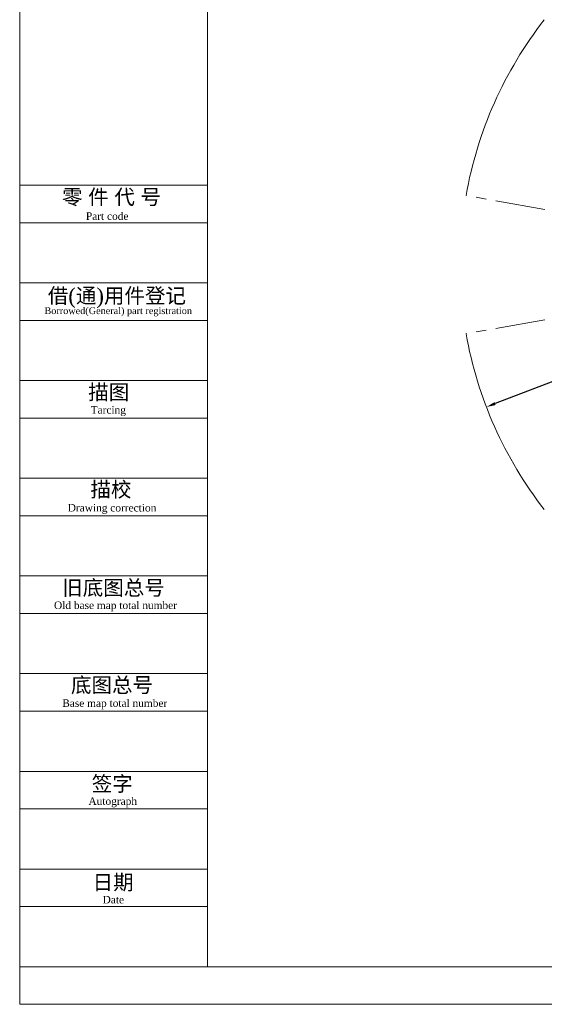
# Model space of a CAD drawing. Header units: millimetres. Extents: x 559 to 1365, y 424 to 1103.
# Tile 1 of 45: x 559 to 693, y 532 to 783. Entities that reach past the tile are written whole.
import ezdxf
from ezdxf.enums import TextEntityAlignment as Align

# ---------------------------------------------------------------- set-up
doc = ezdxf.new("R2010")
doc.units = ezdxf.units.MM
doc.header["$PDSIZE"] = -1
doc.linetypes.add('CENTERX2', pattern=[20.32, 12.7, -2.54, 2.54, -2.54])
for name, color, linetype in [('10', 7, 'Continuous'), ('6文字层', 3, 'Continuous'), ('C1角度', 7, 'Continuous'), ('C5直径', 7, 'Continuous')]:
    doc.layers.add(name, color=color, linetype=linetype)
doc.layers.add('5', color=7, linetype='Continuous', lineweight=35)
doc.styles.add('SLDTEXTSTYLE0', font='TXT', dxfattribs={"width": 0.7})
doc.styles.get("Standard").update_dxf_attribs({"font": 'times.ttf'})
doc.dimstyles.new('SLDDIMSTYLE3', dxfattribs={"dimtxt": 3.5, "dimasz": 2.4, "dimexe": 0, "dimexo": 0.0625, "dimgap": 0.875, "dimtad": 2, "dimlfac": 2, "dimrnd": 1e-09, "dimzin": 12, "dimdsep": 46, "dimtxsty": 'SLDTEXTSTYLE0', "dimsah": 1, "dimcen": 0.09, "dimadec": 0, "dimazin": 3, "dimtfac": 1, "dimtdec": 3, "dimtofl": 0, "dimtmove": 0, "dimatfit": 3, "dimfxl": 1, "dimfrac": 2, "dimtolj": 1, "dimtzin": 12, "dimarcsym": 0})
doc.dimstyles.new('SLDDIMSTYLE4', dxfattribs={"dimtxt": 3.5, "dimasz": 2.4, "dimexe": 0, "dimexo": 0.0625, "dimgap": 0.875, "dimtad": 2, "dimlfac": 2, "dimrnd": 1e-09, "dimzin": 12, "dimdsep": 46, "dimtxsty": 'SLDTEXTSTYLE0', "dimsah": 1, "dimcen": 0.09, "dimadec": 0, "dimazin": 3, "dimtfac": 1, "dimtdec": 3, "dimtmove": 0, "dimatfit": 0, "dimfxl": 1, "dimfrac": 2, "dimtolj": 1, "dimtzin": 12, "dimarcsym": 0})

# ---------------------------------------------------------------- blocks, each defined once
blk = doc.blocks.new('*D145')
at = {"layer": 'C5直径', "color": 0, "lineweight": -2}
blk.add_line((901.39, 769.7), (680.42, 685.07), dxfattribs=at)
at = {"layer": 'C5直径', "color": 0}
blk.add_solid([(680.28, 685.45), (680.56, 684.7), (678.18, 684.21)], dxfattribs=at)
at = {"layer": 'Defpoints', "color": 0}
for p in [(773.15, 720.58), (678.18, 684.21)]:
    blk.add_point(p, dxfattribs=at)
at = {"layer": 'C5直径', "color": 0, "insert": (883.94, 768.77), "char_height": 4.5, "attachment_point": 1, "rotation": 20.9555, "style": 'SLDTEXTSTYLE0'}
blk.add_mtext('\\A1;R711.91', dxfattribs=at)
blk = doc.blocks.new('*D146')
at = {"layer": 'C1角度', "color": 0, "lineweight": -2}
blk.add_arc((773.15, 720.58), 44.58, 3.0846, 166.9154, dxfattribs=at)
at = {"layer": 'C1角度', "color": 0}
for points in [[(729.33, 730.76), (730.11, 730.6), (729.24, 728.33)], [(817.27, 722.97), (818.07, 722.99), (817.73, 720.58)]]:
    blk.add_solid(points, dxfattribs=at)
at = {"layer": 'Defpoints', "color": 0}
for p in [(755.49, 761.52), (673, 738.24), (773.15, 720.58), (773.15, 720.58), (874.84, 720.58)]:
    blk.add_point(p, dxfattribs=at)
at = {"layer": 'C1角度', "color": 0, "insert": (773.06, 770.74), "char_height": 4.5, "attachment_point": 1, "rotation": 355, "style": 'SLDTEXTSTYLE0'}
blk.add_mtext('\\A1;170%%d', dxfattribs=at)
blk = doc.blocks.new('*D147')
at = {"layer": 'C1角度', "color": 0, "lineweight": -2}
blk.add_arc((773.15, 720.58), 44.58, 193.0846, 356.9154, dxfattribs=at)
at = {"layer": 'C1角度', "color": 0}
for points in [[(818.07, 718.17), (817.27, 718.2), (817.73, 720.58)], [(730.11, 710.57), (729.33, 710.41), (729.24, 712.84)]]:
    blk.add_solid(points, dxfattribs=at)
at = {"layer": 'Defpoints', "color": 0}
for p in [(773.15, 720.58), (773.15, 720.58), (874.84, 720.58), (673, 702.93), (797.65, 683.33)]:
    blk.add_point(p, dxfattribs=at)
at = {"layer": 'C1角度', "color": 0, "insert": (772.66, 674.91), "char_height": 4.5, "attachment_point": 1, "rotation": 5, "style": 'SLDTEXTSTYLE0'}
blk.add_mtext('\\A1;170%%d', dxfattribs=at)

msp = doc.modelspace()

# ---------------------------------------------------------------- linework, layer by layer
at = {"color": 7, "linetype": 'CENTERX2', "lineweight": 18}
for q in [(672.996305, 738.244126), (672.996305, 702.925357)]:
    msp.add_line((773.147653, 720.584742), q, dxfattribs=at)
at = {"color": 7, "linetype": 'Continuous', "lineweight": 18}
for start, end in [(142.02376415, 170), (190, 217.97623585)]:
    msp.add_arc((773.147653, 720.584742), 101.696343, start, end, dxfattribs=at)
at = {"layer": '5', "lineweight": 5}
for p, q in [((558.993324, 1101.829518), (558.993324, 531.591318)), ((606.993173, 1092.229548), (606.993173, 541.191287)), ((606.993173, 740.870657), (558.993324, 740.870657)), ((606.993173, 731.270687), (558.993324, 731.270687)), ((606.993173, 715.910736), (558.993324, 715.910736)), ((606.993173, 706.310766), (558.993324, 706.310766)), ((606.993173, 690.950815), (558.993324, 690.950815)), ((606.993173, 681.350845), (558.993324, 681.350845)), ((606.993173, 665.990893), (558.993324, 665.990893)), ((606.993173, 656.390924), (558.993324, 656.390924)), ((606.993173, 641.030972), (558.993324, 641.030972)), ((606.993173, 631.431003), (558.993324, 631.431003)), ((606.993173, 616.071051), (558.993324, 616.071051)), ((606.993173, 606.471081), (558.993324, 606.471081)), ((606.993173, 591.11113), (558.993324, 591.11113)), ((606.993173, 581.51116), (558.993324, 581.51116)), ((606.993173, 566.151209), (558.993324, 566.151209)), ((606.993173, 556.551239), (558.993324, 556.551239)), ((1355.790809, 541.191287), (558.993324, 541.191287)), ((558.993324, 531.591318), (1365.390779, 531.591318))]:
    msp.add_line(p, q, dxfattribs=at)

# ---------------------------------------------------------------- texts
at = {"layer": '10', "color": 7, "lineweight": 5, "char_height": 3.8399879, "attachment_point": 2}
for s, insert in [('零 件 代 号', (582.441283, 739.7843)), ('借(通)用件登记', (583.817488, 714.559889)), ('描图', (581.729764, 689.912195)), ('描校', (582.290414, 665.061546)), ('旧底图总号', (582.95152, 639.952566)), ('底图总号', (582.566946, 615.094524)), ('签字', (582.618811, 589.866864)), ('日期', (582.858101, 564.690046))]:
    msp.add_mtext(s, dxfattribs=dict(at, insert=insert))
at = {"layer": '6文字层', "color": 0, "lineweight": 5}
for s, height, p in [('Part code', 1.9199939, (581.333496, 733.93824)), ('Borrowed(General) part registration', 1.72799455, (584.157729, 709.66937)), ('Tarcing', 1.9199939, (581.623993, 684.435398)), ('Drawing correction', 1.91999394, (582.577967, 659.428641)), (' Old base map total number', 1.91999394, (583.098606, 634.510876)), ('Base map total number', 1.91999394, (583.268235, 609.505219)), ('Autograph', 1.9199939, (582.757417, 584.472739)), ('Date', 1.9199939, (582.903401, 559.290816))]:
    msp.add_text(s, height=height, dxfattribs=at).set_placement(p, align=Align.TOP_CENTER)

# ---------------------------------------------------------------- dimensions: what is measured, and where the dimension line sits
at = {"layer": 'C1角度'}
for base, line1, line2, picture, middle in [((755.488445, 761.523387), ((874.843996, 720.584742), (773.147653, 720.584742)), ((672.996305, 738.244126), (773.147653, 720.584742)), '*D146', (777.03349, 765.000061)), ((797.647499, 683.334535), ((672.996305, 702.925357), (773.147653, 720.584742)), ((874.843996, 720.584742), (773.147653, 720.584742)), '*D147', (777.03349, 676.169422))]:
    dim = msp.add_angular_dim_2l(base=base, line1=line1, line2=line2, dimstyle='SLDDIMSTYLE4', override={"dimtxt": 4.5}, dxfattribs=at)
    dim.commit()
    dim.dimension.update_dxf_attribs({"geometry": picture, "text_midpoint": middle, "dimtype": 162})
at = {"layer": 'C5直径'}
dim = msp.add_radius_dim(center=(773.147653, 720.584742), mpoint=(678.177631, 684.213857), text='R711.91', dimstyle='SLDDIMSTYLE3', override={"dimtxt": 4.5, "dimtxsty": 'SLDTEXTSTYLE0'}, dxfattribs=at)
dim.commit()
dim.dimension.update_dxf_attribs({"geometry": '*D145', "text_midpoint": (893.659915, 765.420954), "dimtype": 164})

doc.saveas('drawing.dxf')
